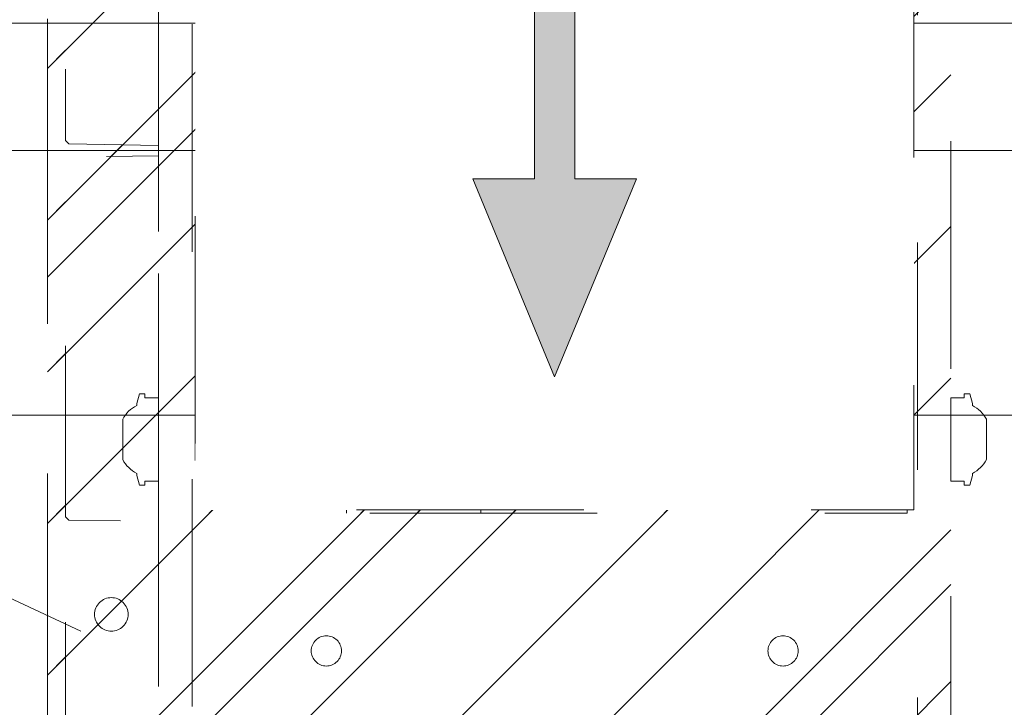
# Model space of a CAD drawing. Header units: inches. Extents: x -471 to -284, y -222 to 20.
# Tile 6 of 54: x -398.65 to -392.88, y 3.54 to 7.57. Entities that reach past the tile are written whole.
import ezdxf

# ---------------------------------------------------------------- set-up
doc = ezdxf.new("R2010")
doc.units = ezdxf.units.IN
doc.header["$LTSCALE"] = 32
doc.header["$MEASUREMENT"] = 0
doc.header["$PDMODE"] = 1
doc.header["$PDSIZE"] = -2
doc.linetypes.add('Dash Style-1', pattern=[0.083328, 0.041656, -0.041672])
for name, color, linetype, lineweight in [('Black', 7, 'Continuous', 18), ('DashLine', 7, 'Dash Style-1', 13), ('DashLineFill', 7, 'Dash Style-1', 13), ('Drawing', 7, 'Continuous', 18), ('Leg_Locator', 7, 'Continuous', 13), ('Metal-DeskStructure', 7, 'Continuous', 13), ('None', 7, 'Continuous', 18), ('SolidLine', 7, 'Continuous', 15)]:
    doc.layers.add(name, color=color, linetype=linetype, lineweight=lineweight)
pattern_1 = [(45, (0, 0), (-1.613, 1.9357), []), (45, (-1.0608, 1.0608), (-0.472346, 0.41676), [])]

# ---------------------------------------------------------------- blocks, each defined once
blk = doc.blocks.new('Group-20')
at = {"layer": 'SolidLine', "flags": 128}
blk.add_lwpolyline([(12.0197, -12.252), (83.9882, -12.252), (83.9882, -25.3228, -0.414214), (83.752, -25.5591), (12.2559, -25.5591, -0.414214), (12.0197, -25.3228), (12.0197, -12.252)], format="xyb", close=True, dxfattribs=at)
blk = doc.blocks.new('Group-21')
at = {"layer": 'None'}
blk.add_blockref('Group-20', (0, 0), dxfattribs=at)
blk = doc.blocks.new('Group-22')
at = {"layer": 'None'}
blk.add_blockref('Group-21', (0, 0), dxfattribs=at)
blk = doc.blocks.new('SL Overhead (2D)')
at = {"layer": 'None'}
blk.add_blockref('Group-22', (0, 0), dxfattribs=at)
at = {"layer": 'Drawing', "color": 0, "flags": 1}
for tag in ['Tag', 'Catalog', 'Option1', 'Option2', 'Option3', 'Option4', 'Option5', 'Option6', 'Option7', 'Option8', 'Option9', 'Option10', 'Option11', 'Option12', 'Custom', 'FinishGroup', 'Discount', 'Item2', 'Item3', 'Item6', 'Item8', 'Item9', 'Item10', 'Item12', 'Item13', 'Item16', 'Item18', 'Item19', 'Item20', 'Item21', 'Item22', 'Item23', 'Item24', 'Item25', 'Item1', 'Item4', 'Item5', 'Item7', 'Item11', 'Item14', 'Item15', 'Item17']:
    blk.add_attdef(tag, (-57.0308, -138.1879), '', height=0.00709, dxfattribs=at)
blk = doc.blocks.new('Group-56')
at = {"layer": 'DashLine'}
blk.add_line((0.1575, -12.0079), (16.3301, -19.5493), dxfattribs=at)
at = {"layer": 'SolidLine', "flags": 128}
blk.add_lwpolyline([(0.1575, -11.2598), (18.002, -11.2598), (18.002, -12.0079), (0.1575, -12.0079)], close=True, dxfattribs=at)
blk = doc.blocks.new('Group-59')
at = {"layer": 'DashLineFill', "linetype": 'Continuous', "lineweight": 13}
h = blk.add_hatch(dxfattribs=at)
h.set_pattern_fill('Steel', color=253, style=0, pattern_type=2)
h.set_pattern_definition(pattern_1)
h.paths.add_polyline_path([(-2.0669, 1.3976), (2.0669, 1.3976), (2.0669, 0.1378), (2.1063, 0.1378), (2.1063, -0.1378), (2.0669, -0.1378), (2.0669, -5.2756), (2.1063, -5.2756), (2.1063, -5.5512), (2.0669, -5.5512), (2.0669, -5.8268), (-2.0669, -5.8268), (-2.0669, -5.5512), (-2.1063, -5.5512), (-2.1063, -5.2756), (-2.0669, -5.2756), (-2.0669, -0.1378), (-2.1063, -0.1378), (-2.1063, 0.1378), (-2.0669, 0.1378)])
at = {"layer": 'DashLineFill', "flags": 128}
blk.add_lwpolyline([(-2.0669, 1.3976), (2.0669, 1.3976), (2.0669, 0.1378), (2.1063, 0.1378), (2.1063, -0.1378), (2.0669, -0.1378), (2.0669, -5.2756), (2.1063, -5.2756), (2.1063, -5.5512), (2.0669, -5.5512), (2.0669, -5.8268), (-2.0669, -5.8268), (-2.0669, -5.5512), (-2.1063, -5.5512), (-2.1063, -5.2756), (-2.0669, -5.2756), (-2.0669, -0.1378), (-2.1063, -0.1378), (-2.1063, 0.1378), (-2.0669, 0.1378)], close=True, dxfattribs=at)
at = {"layer": 'SolidLine', "flags": 128}
blk.add_lwpolyline([(-1.2205, -5.8268), (-1.2205, -5.1826), (-0.4331, -5.1826), (-0.4331, -5.8268)], dxfattribs=at)
at = {"layer": 'SolidLine', "linetype": 'Continuous', "lineweight": 5}
blk.add_point((0, 0), dxfattribs=at)
blk = doc.blocks.new('TL14_upper_leg (2D)')
at = {"layer": 'SolidLine', "flags": 128}
for points in [[(-2.3228, -5.15), (-2.4016, -5.15), (-2.4016, -5.126), (-2.4341, -5.126), (-2.4493, -5.1829), (-2.4493, -5.1945, 0.157975), (-2.5315, -5.2756), (-2.5315, -5.5118, 0.156027), (-2.4493, -5.5928), (-2.4493, -5.6045), (-2.4341, -5.6614), (-2.4016, -5.6614), (-2.4016, -5.6374), (-2.3228, -5.6374)], [(2.3228, -5.15), (2.4016, -5.15), (2.4016, -5.126), (2.4341, -5.126), (2.4493, -5.1829), (2.4493, -5.1945, -0.157975), (2.5315, -5.2756), (2.5315, -5.5118, -0.156027), (2.4493, -5.5928), (2.4493, -5.6045), (2.4341, -5.6614), (2.4016, -5.6614), (2.4016, -5.6374), (2.3228, -5.6374)]]:
    blk.add_lwpolyline(points, format="xyb", close=True, dxfattribs=at)
at = {"layer": 'DashLine', "color": 7}
blk.add_blockref('Group-59', (0, 0), dxfattribs=at)
blk = doc.blocks.new('Group-61')
at = {"layer": 'DashLine'}
for p, q in [((0.0002, -0.9961), (0.0002, -0.7598)), ((-0.1179, -1.1142), (-0.3541, -1.1142)), ((0.1183, -1.1142), (0.3545, -1.1142)), ((0.0002, -1.2323), (0.0002, -1.4685))]:
    blk.add_line(p, q, dxfattribs=at)
at = {"layer": 'DashLine', "flags": 128}
blk.add_lwpolyline([(-0.2557, -1.1142), (-0.2545, -1.0891), (-0.2508, -1.0642), (-0.2447, -1.0399), (-0.2362, -1.0162), (-0.2255, -0.9935), (-0.2126, -0.972), (-0.1976, -0.9518), (-0.1808, -0.9332), (-0.1621, -0.9164), (-0.142, -0.9014), (-0.1204, -0.8885), (-0.0977, -0.8777), (-0.0741, -0.8693), (-0.0497, -0.8632), (-0.0249, -0.8595), (0.0002, -0.8583), (0.0253, -0.8595), (0.0501, -0.8632), (0.0745, -0.8693), (0.0981, -0.8777), (0.1208, -0.8885), (0.1424, -0.9014), (0.1625, -0.9164), (0.1812, -0.9332), (0.198, -0.9518), (0.213, -0.972), (0.2259, -0.9935), (0.2366, -1.0162), (0.2451, -1.0399), (0.2512, -1.0642), (0.2549, -1.0891), (0.2561, -1.1142), (0.2549, -1.1393), (0.2512, -1.1641), (0.2451, -1.1885), (0.2366, -1.2121), (0.2259, -1.2348), (0.213, -1.2563), (0.198, -1.2765), (0.1812, -1.2951), (0.1625, -1.312), (0.1424, -1.327), (0.1208, -1.3399), (0.0981, -1.3506), (0.0745, -1.3591), (0.0501, -1.3652), (0.0253, -1.3688), (0.0002, -1.3701), (-0.0249, -1.3688), (-0.0497, -1.3652), (-0.0741, -1.3591), (-0.0977, -1.3506), (-0.1204, -1.3399), (-0.142, -1.327), (-0.1621, -1.312), (-0.1808, -1.2951), (-0.1976, -1.2765), (-0.2126, -1.2563), (-0.2255, -1.2348), (-0.2362, -1.2121), (-0.2447, -1.1885), (-0.2508, -1.1641), (-0.2545, -1.1393)], close=True, dxfattribs=at)
blk = doc.blocks.new('Group-62')
at = {"layer": 'DashLine'}
for p, q in [((0, 0.1181), (0, 0.3543)), ((-0.1181, 0), (-0.3543, 0)), ((0.1181, 0), (0.3543, 0)), ((0, -0.1181), (0, -0.3543))]:
    blk.add_line(p, q, dxfattribs=at)
at = {"layer": 'DashLine', "flags": 128}
blk.add_lwpolyline([(-0.2559, 0), (-0.2547, 0.0251), (-0.251, 0.0499), (-0.2449, 0.0743), (-0.2364, 0.0979), (-0.2257, 0.1206), (-0.2128, 0.1422), (-0.1978, 0.1623), (-0.181, 0.181), (-0.1623, 0.1978), (-0.1422, 0.2128), (-0.1206, 0.2257), (-0.0979, 0.2364), (-0.0743, 0.2449), (-0.0499, 0.251), (-0.0251, 0.2547), (0, 0.2559), (0.0251, 0.2547), (0.0499, 0.251), (0.0743, 0.2449), (0.0979, 0.2364), (0.1206, 0.2257), (0.1422, 0.2128), (0.1623, 0.1978), (0.181, 0.181), (0.1978, 0.1623), (0.2128, 0.1422), (0.2257, 0.1206), (0.2364, 0.0979), (0.2449, 0.0743), (0.251, 0.0499), (0.2547, 0.0251), (0.2559, 0), (0.2547, -0.0251), (0.251, -0.0499), (0.2449, -0.0743), (0.2364, -0.0979), (0.2257, -0.1206), (0.2128, -0.1422), (0.1978, -0.1623), (0.181, -0.181), (0.1623, -0.1978), (0.1422, -0.2128), (0.1206, -0.2257), (0.0979, -0.2364), (0.0743, -0.2449), (0.0499, -0.251), (0.0251, -0.2547), (0, -0.2559), (-0.0251, -0.2547), (-0.0499, -0.251), (-0.0743, -0.2449), (-0.0979, -0.2364), (-0.1206, -0.2257), (-0.1422, -0.2128), (-0.1623, -0.1978), (-0.181, -0.181), (-0.1978, -0.1623), (-0.2128, -0.1422), (-0.2257, -0.1206), (-0.2364, -0.0979), (-0.2449, -0.0743), (-0.251, -0.0499), (-0.2547, -0.0251)], close=True, dxfattribs=at)
blk = doc.blocks.new('Group-63')
at = {"layer": 'DashLine'}
for p, q in [((-0.0002, 1.2323), (-0.0002, 1.4685)), ((-0.1183, 1.1142), (-0.3545, 1.1142)), ((0.1179, 1.1142), (0.3541, 1.1142)), ((-0.0002, 0.9961), (-0.0002, 0.7598))]:
    blk.add_line(p, q, dxfattribs=at)
at = {"layer": 'DashLine', "flags": 128}
blk.add_lwpolyline([(-0.2561, 1.1142), (-0.2549, 1.1393), (-0.2512, 1.1641), (-0.2451, 1.1885), (-0.2366, 1.2121), (-0.2259, 1.2348), (-0.213, 1.2563), (-0.198, 1.2765), (-0.1812, 1.2951), (-0.1625, 1.312), (-0.1424, 1.327), (-0.1208, 1.3399), (-0.0981, 1.3506), (-0.0745, 1.3591), (-0.0501, 1.3652), (-0.0253, 1.3688), (-0.0002, 1.3701), (0.0249, 1.3688), (0.0497, 1.3652), (0.0741, 1.3591), (0.0977, 1.3506), (0.1204, 1.3399), (0.142, 1.327), (0.1621, 1.312), (0.1808, 1.2951), (0.1976, 1.2765), (0.2126, 1.2563), (0.2255, 1.2348), (0.2362, 1.2121), (0.2447, 1.1885), (0.2508, 1.1641), (0.2545, 1.1393), (0.2557, 1.1142), (0.2545, 1.0891), (0.2508, 1.0642), (0.2447, 1.0399), (0.2362, 1.0162), (0.2255, 0.9935), (0.2126, 0.972), (0.1976, 0.9518), (0.1808, 0.9332), (0.1621, 0.9164), (0.142, 0.9014), (0.1204, 0.8885), (0.0977, 0.8777), (0.0741, 0.8693), (0.0497, 0.8632), (0.0249, 0.8595), (-0.0002, 0.8583), (-0.0253, 0.8595), (-0.0501, 0.8632), (-0.0745, 0.8693), (-0.0981, 0.8777), (-0.1208, 0.8885), (-0.1424, 0.9014), (-0.1625, 0.9164), (-0.1812, 0.9332), (-0.198, 0.9518), (-0.213, 0.972), (-0.2259, 0.9935), (-0.2366, 1.0162), (-0.2451, 1.0399), (-0.2512, 1.0642), (-0.2549, 1.0891)], close=True, dxfattribs=at)
blk = doc.blocks.new('1BRPT9-Bracket (2D)')
at = {"layer": 'DashLineFill', "linetype": 'Continuous', "lineweight": 13}
h = blk.add_hatch(dxfattribs=at)
h.set_pattern_fill('Steel', color=253, style=0, pattern_type=2)
h.set_pattern_definition(pattern_1)
edge = h.paths.add_edge_path()
edge.add_arc((1.6779, -8.4882), 0.252, 270, 360)
edge.add_line((1.9299, -8.4882), (1.9299, -7.4803))
edge.add_line((1.9299, -7.4803), (2.3236, -7.4803))
edge.add_line((2.3236, -7.4803), (2.3236, 7.4611))
edge.add_line((2.3236, 7.4611), (1.9299, 7.4803))
edge.add_line((1.9299, 7.4803), (1.9299, 8.4882))
edge.add_arc((1.6779, 8.4882), 0.252, 360, 450)
edge.add_line((1.6779, 8.7402), (-2.3221, 8.7402))
edge.add_line((-2.3221, 8.7402), (-2.3221, -8.7402))
edge.add_line((-2.3221, -8.7402), (1.6779, -8.7402))
h = blk.add_hatch(dxfattribs=at)
h.set_pattern_fill('Steel', color=253, style=0, pattern_type=2)
h.set_pattern_definition(pattern_1)
h.paths.add_polyline_path([(-1.3378, 0.6004), (-1.3291, 0.6), (-1.3205, 0.5987), (-1.3121, 0.5966), (-1.3039, 0.5937), (-1.2961, 0.5899), (-1.2886, 0.5855), (-1.2816, 0.5803), (-1.2752, 0.5744), (-1.2693, 0.568), (-1.2642, 0.561), (-1.2597, 0.5536), (-1.256, 0.5457), (-1.253, 0.5375), (-1.2509, 0.5291), (-1.2497, 0.5205), (-1.2492, 0.5118), (-1.2497, 0.5031), (-1.2509, 0.4945), (-1.253, 0.4861), (-1.256, 0.4779), (-1.2597, 0.4701), (-1.2642, 0.4626), (-1.2693, 0.4556), (-1.2752, 0.4492), (-1.2816, 0.4433), (-1.2886, 0.4382), (-1.2961, 0.4337), (-1.3039, 0.43), (-1.3121, 0.427), (-1.3205, 0.4249), (-1.3291, 0.4237), (-1.3378, 0.4232), (-1.3465, 0.4237), (-1.3551, 0.4249), (-1.3635, 0.427), (-1.3717, 0.43), (-1.3796, 0.4337), (-1.387, 0.4382), (-1.394, 0.4433), (-1.4005, 0.4492), (-1.4063, 0.4556), (-1.4115, 0.4626), (-1.4159, 0.4701), (-1.4197, 0.4779), (-1.4226, 0.4861), (-1.4247, 0.4945), (-1.426, 0.5031), (-1.4264, 0.5118), (-1.426, 0.5205), (-1.4247, 0.5291), (-1.4226, 0.5375), (-1.4197, 0.5457), (-1.4159, 0.5536), (-1.4115, 0.561), (-1.4063, 0.568), (-1.4005, 0.5744), (-1.394, 0.5803), (-1.387, 0.5855), (-1.3796, 0.5899), (-1.3717, 0.5937), (-1.3635, 0.5966), (-1.3551, 0.5987), (-1.3465, 0.6)])
h = blk.add_hatch(dxfattribs=at)
h.set_pattern_fill('Steel', color=253, style=0, pattern_type=2)
h.set_pattern_definition(pattern_1)
h.paths.add_polyline_path([(1.3393, 0.6004), (1.348, 0.6), (1.3566, 0.5987), (1.3651, 0.5966), (1.3732, 0.5937), (1.3811, 0.5899), (1.3886, 0.5855), (1.3955, 0.5803), (1.402, 0.5744), (1.4078, 0.568), (1.413, 0.561), (1.4175, 0.5536), (1.4212, 0.5457), (1.4241, 0.5375), (1.4262, 0.5291), (1.4275, 0.5205), (1.4279, 0.5118), (1.4275, 0.5031), (1.4262, 0.4945), (1.4241, 0.4861), (1.4212, 0.4779), (1.4175, 0.4701), (1.413, 0.4626), (1.4078, 0.4556), (1.402, 0.4492), (1.3955, 0.4433), (1.3886, 0.4382), (1.3811, 0.4337), (1.3732, 0.43), (1.3651, 0.427), (1.3566, 0.4249), (1.348, 0.4237), (1.3393, 0.4232), (1.3307, 0.4237), (1.3221, 0.4249), (1.3136, 0.427), (1.3054, 0.43), (1.2976, 0.4337), (1.2901, 0.4382), (1.2832, 0.4433), (1.2767, 0.4492), (1.2709, 0.4556), (1.2657, 0.4626), (1.2612, 0.4701), (1.2575, 0.4779), (1.2546, 0.4861), (1.2525, 0.4945), (1.2512, 0.5031), (1.2508, 0.5118), (1.2512, 0.5205), (1.2525, 0.5291), (1.2546, 0.5375), (1.2575, 0.5457), (1.2612, 0.5536), (1.2657, 0.561), (1.2709, 0.568), (1.2767, 0.5744), (1.2832, 0.5803), (1.2901, 0.5855), (1.2976, 0.5899), (1.3054, 0.5937), (1.3136, 0.5966), (1.3221, 0.5987), (1.3307, 0.6)])
h = blk.add_hatch(dxfattribs=at)
h.set_pattern_fill('Steel', color=253, style=0, pattern_type=2)
h.set_pattern_definition(pattern_1)
h.paths.add_polyline_path([(-1.3378, -0.6196), (-1.3465, -0.6191), (-1.3551, -0.6179), (-1.3635, -0.6158), (-1.3717, -0.6128), (-1.3796, -0.6091), (-1.387, -0.6046), (-1.394, -0.5995), (-1.4005, -0.5936), (-1.4063, -0.5872), (-1.4115, -0.5802), (-1.4159, -0.5727), (-1.4197, -0.5649), (-1.4226, -0.5567), (-1.4247, -0.5483), (-1.426, -0.5397), (-1.4264, -0.531), (-1.426, -0.5223), (-1.4247, -0.5137), (-1.4226, -0.5053), (-1.4197, -0.4971), (-1.4159, -0.4892), (-1.4115, -0.4818), (-1.4063, -0.4748), (-1.4005, -0.4684), (-1.394, -0.4625), (-1.387, -0.4573), (-1.3796, -0.4529), (-1.3717, -0.4492), (-1.3635, -0.4462), (-1.3551, -0.4441), (-1.3465, -0.4428), (-1.3378, -0.4424), (-1.3291, -0.4428), (-1.3205, -0.4441), (-1.3121, -0.4462), (-1.3039, -0.4492), (-1.2961, -0.4529), (-1.2886, -0.4573), (-1.2816, -0.4625), (-1.2752, -0.4684), (-1.2693, -0.4748), (-1.2642, -0.4818), (-1.2597, -0.4892), (-1.256, -0.4971), (-1.253, -0.5053), (-1.2509, -0.5137), (-1.2497, -0.5223), (-1.2492, -0.531), (-1.2497, -0.5397), (-1.2509, -0.5483), (-1.253, -0.5567), (-1.256, -0.5649), (-1.2597, -0.5727), (-1.2642, -0.5802), (-1.2693, -0.5872), (-1.2752, -0.5936), (-1.2816, -0.5995), (-1.2886, -0.6046), (-1.2961, -0.6091), (-1.3039, -0.6128), (-1.3121, -0.6158), (-1.3205, -0.6179), (-1.3291, -0.6191)])
h = blk.add_hatch(dxfattribs=at)
h.set_pattern_fill('Steel', color=253, style=0, pattern_type=2)
h.set_pattern_definition(pattern_1)
h.paths.add_polyline_path([(1.3393, -0.6196), (1.3307, -0.6191), (1.3221, -0.6179), (1.3136, -0.6158), (1.3054, -0.6128), (1.2976, -0.6091), (1.2901, -0.6046), (1.2832, -0.5995), (1.2767, -0.5936), (1.2709, -0.5872), (1.2657, -0.5802), (1.2612, -0.5727), (1.2575, -0.5649), (1.2546, -0.5567), (1.2525, -0.5483), (1.2512, -0.5397), (1.2508, -0.531), (1.2512, -0.5223), (1.2525, -0.5137), (1.2546, -0.5053), (1.2575, -0.4971), (1.2612, -0.4892), (1.2657, -0.4818), (1.2709, -0.4748), (1.2767, -0.4684), (1.2832, -0.4625), (1.2901, -0.4573), (1.2976, -0.4529), (1.3054, -0.4492), (1.3136, -0.4462), (1.3221, -0.4441), (1.3307, -0.4428), (1.3393, -0.4424), (1.348, -0.4428), (1.3566, -0.4441), (1.3651, -0.4462), (1.3732, -0.4492), (1.3811, -0.4529), (1.3886, -0.4573), (1.3955, -0.4625), (1.402, -0.4684), (1.4078, -0.4748), (1.413, -0.4818), (1.4175, -0.4892), (1.4212, -0.4971), (1.4241, -0.5053), (1.4262, -0.5137), (1.4275, -0.5223), (1.4279, -0.531), (1.4275, -0.5397), (1.4262, -0.5483), (1.4241, -0.5567), (1.4212, -0.5649), (1.4175, -0.5727), (1.413, -0.5802), (1.4078, -0.5872), (1.402, -0.5936), (1.3955, -0.5995), (1.3886, -0.6046), (1.3811, -0.6091), (1.3732, -0.6128), (1.3651, -0.6158), (1.3566, -0.6179), (1.348, -0.6191)])
h = blk.add_hatch(dxfattribs=at)
h.set_pattern_fill('Steel', color=253, style=0, pattern_type=2)
h.set_pattern_definition(pattern_1)
h.paths.add_polyline_path([(-1.3378, -3.0211), (-1.3465, -3.0207), (-1.3551, -3.0194), (-1.3635, -3.0173), (-1.3717, -3.0144), (-1.3796, -3.0107), (-1.387, -3.0062), (-1.394, -3.001), (-1.4005, -2.9952), (-1.4063, -2.9888), (-1.4115, -2.9818), (-1.4159, -2.9743), (-1.4197, -2.9665), (-1.4226, -2.9583), (-1.4247, -2.9498), (-1.426, -2.9412), (-1.4264, -2.9326), (-1.426, -2.9239), (-1.4247, -2.9153), (-1.4226, -2.9069), (-1.4197, -2.8987), (-1.4159, -2.8908), (-1.4115, -2.8834), (-1.4063, -2.8764), (-1.4005, -2.8699), (-1.394, -2.8641), (-1.387, -2.8589), (-1.3796, -2.8544), (-1.3717, -2.8507), (-1.3635, -2.8478), (-1.3551, -2.8457), (-1.3465, -2.8444), (-1.3378, -2.844), (-1.3291, -2.8444), (-1.3205, -2.8457), (-1.3121, -2.8478), (-1.3039, -2.8507), (-1.2961, -2.8544), (-1.2886, -2.8589), (-1.2816, -2.8641), (-1.2752, -2.8699), (-1.2693, -2.8764), (-1.2642, -2.8834), (-1.2597, -2.8908), (-1.256, -2.8987), (-1.253, -2.9069), (-1.2509, -2.9153), (-1.2497, -2.9239), (-1.2492, -2.9326), (-1.2497, -2.9412), (-1.2509, -2.9498), (-1.253, -2.9583), (-1.256, -2.9665), (-1.2597, -2.9743), (-1.2642, -2.9818), (-1.2693, -2.9888), (-1.2752, -2.9952), (-1.2816, -3.001), (-1.2886, -3.0062), (-1.2961, -3.0107), (-1.3039, -3.0144), (-1.3121, -3.0173), (-1.3205, -3.0194), (-1.3291, -3.0207)])
h = blk.add_hatch(dxfattribs=at)
h.set_pattern_fill('Steel', color=253, style=0, pattern_type=2)
h.set_pattern_definition(pattern_1)
h.paths.add_polyline_path([(1.3393, -3.0211), (1.3307, -3.0207), (1.3221, -3.0194), (1.3136, -3.0173), (1.3054, -3.0144), (1.2976, -3.0107), (1.2901, -3.0062), (1.2832, -3.001), (1.2767, -2.9952), (1.2709, -2.9888), (1.2657, -2.9818), (1.2612, -2.9743), (1.2575, -2.9665), (1.2546, -2.9583), (1.2525, -2.9498), (1.2512, -2.9412), (1.2508, -2.9326), (1.2512, -2.9239), (1.2525, -2.9153), (1.2546, -2.9069), (1.2575, -2.8987), (1.2612, -2.8908), (1.2657, -2.8834), (1.2709, -2.8764), (1.2767, -2.8699), (1.2832, -2.8641), (1.2901, -2.8589), (1.2976, -2.8544), (1.3054, -2.8507), (1.3136, -2.8478), (1.3221, -2.8457), (1.3307, -2.8444), (1.3393, -2.844), (1.348, -2.8444), (1.3566, -2.8457), (1.3651, -2.8478), (1.3732, -2.8507), (1.3811, -2.8544), (1.3886, -2.8589), (1.3955, -2.8641), (1.402, -2.8699), (1.4078, -2.8764), (1.413, -2.8834), (1.4175, -2.8908), (1.4212, -2.8987), (1.4241, -2.9069), (1.4262, -2.9153), (1.4275, -2.9239), (1.4279, -2.9326), (1.4275, -2.9412), (1.4262, -2.9498), (1.4241, -2.9583), (1.4212, -2.9665), (1.4175, -2.9743), (1.413, -2.9818), (1.4078, -2.9888), (1.402, -2.9952), (1.3955, -3.001), (1.3886, -3.0062), (1.3811, -3.0107), (1.3732, -3.0144), (1.3651, -3.0173), (1.3566, -3.0194), (1.348, -3.0207)])
at = {"layer": 'DashLineFill'}
for p, q in [((-2.1252, 8.7402), (-2.1252, -8.7402)), ((2.1268, 7.4611), (2.1268, -7.4803))]:
    blk.add_line(p, q, dxfattribs=at)
at = {"layer": 'DashLineFill', "flags": 128}
blk.add_lwpolyline([(1.6779, -8.7402, 0.414214), (1.9299, -8.4882), (1.9299, -7.4803), (2.3236, -7.4803), (2.3236, 7.4611), (1.9299, 7.4803), (1.9299, 8.4882, 0.414214), (1.6779, 8.7402), (-2.3221, 8.7402), (-2.3221, -8.7402)], format="xyb", close=True, dxfattribs=at)
for points in [[(-1.3378, 0.6004), (-1.3291, 0.6), (-1.3205, 0.5987), (-1.3121, 0.5966), (-1.3039, 0.5937), (-1.2961, 0.5899), (-1.2886, 0.5855), (-1.2816, 0.5803), (-1.2752, 0.5744), (-1.2693, 0.568), (-1.2642, 0.561), (-1.2597, 0.5536), (-1.256, 0.5457), (-1.253, 0.5375), (-1.2509, 0.5291), (-1.2497, 0.5205), (-1.2492, 0.5118), (-1.2497, 0.5031), (-1.2509, 0.4945), (-1.253, 0.4861), (-1.256, 0.4779), (-1.2597, 0.4701), (-1.2642, 0.4626), (-1.2693, 0.4556), (-1.2752, 0.4492), (-1.2816, 0.4433), (-1.2886, 0.4382), (-1.2961, 0.4337), (-1.3039, 0.43), (-1.3121, 0.427), (-1.3205, 0.4249), (-1.3291, 0.4237), (-1.3378, 0.4232), (-1.3465, 0.4237), (-1.3551, 0.4249), (-1.3635, 0.427), (-1.3717, 0.43), (-1.3796, 0.4337), (-1.387, 0.4382), (-1.394, 0.4433), (-1.4005, 0.4492), (-1.4063, 0.4556), (-1.4115, 0.4626), (-1.4159, 0.4701), (-1.4197, 0.4779), (-1.4226, 0.4861), (-1.4247, 0.4945), (-1.426, 0.5031), (-1.4264, 0.5118), (-1.426, 0.5205), (-1.4247, 0.5291), (-1.4226, 0.5375), (-1.4197, 0.5457), (-1.4159, 0.5536), (-1.4115, 0.561), (-1.4063, 0.568), (-1.4005, 0.5744), (-1.394, 0.5803), (-1.387, 0.5855), (-1.3796, 0.5899), (-1.3717, 0.5937), (-1.3635, 0.5966), (-1.3551, 0.5987), (-1.3465, 0.6)], [(1.3393, 0.6004), (1.348, 0.6), (1.3566, 0.5987), (1.3651, 0.5966), (1.3732, 0.5937), (1.3811, 0.5899), (1.3886, 0.5855), (1.3955, 0.5803), (1.402, 0.5744), (1.4078, 0.568), (1.413, 0.561), (1.4175, 0.5536), (1.4212, 0.5457), (1.4241, 0.5375), (1.4262, 0.5291), (1.4275, 0.5205), (1.4279, 0.5118), (1.4275, 0.5031), (1.4262, 0.4945), (1.4241, 0.4861), (1.4212, 0.4779), (1.4175, 0.4701), (1.413, 0.4626), (1.4078, 0.4556), (1.402, 0.4492), (1.3955, 0.4433), (1.3886, 0.4382), (1.3811, 0.4337), (1.3732, 0.43), (1.3651, 0.427), (1.3566, 0.4249), (1.348, 0.4237), (1.3393, 0.4232), (1.3307, 0.4237), (1.3221, 0.4249), (1.3136, 0.427), (1.3054, 0.43), (1.2976, 0.4337), (1.2901, 0.4382), (1.2832, 0.4433), (1.2767, 0.4492), (1.2709, 0.4556), (1.2657, 0.4626), (1.2612, 0.4701), (1.2575, 0.4779), (1.2546, 0.4861), (1.2525, 0.4945), (1.2512, 0.5031), (1.2508, 0.5118), (1.2512, 0.5205), (1.2525, 0.5291), (1.2546, 0.5375), (1.2575, 0.5457), (1.2612, 0.5536), (1.2657, 0.561), (1.2709, 0.568), (1.2767, 0.5744), (1.2832, 0.5803), (1.2901, 0.5855), (1.2976, 0.5899), (1.3054, 0.5937), (1.3136, 0.5966), (1.3221, 0.5987), (1.3307, 0.6)], [(-1.3378, -0.6196), (-1.3465, -0.6191), (-1.3551, -0.6179), (-1.3635, -0.6158), (-1.3717, -0.6128), (-1.3796, -0.6091), (-1.387, -0.6046), (-1.394, -0.5995), (-1.4005, -0.5936), (-1.4063, -0.5872), (-1.4115, -0.5802), (-1.4159, -0.5727), (-1.4197, -0.5649), (-1.4226, -0.5567), (-1.4247, -0.5483), (-1.426, -0.5397), (-1.4264, -0.531), (-1.426, -0.5223), (-1.4247, -0.5137), (-1.4226, -0.5053), (-1.4197, -0.4971), (-1.4159, -0.4892), (-1.4115, -0.4818), (-1.4063, -0.4748), (-1.4005, -0.4684), (-1.394, -0.4625), (-1.387, -0.4573), (-1.3796, -0.4529), (-1.3717, -0.4492), (-1.3635, -0.4462), (-1.3551, -0.4441), (-1.3465, -0.4428), (-1.3378, -0.4424), (-1.3291, -0.4428), (-1.3205, -0.4441), (-1.3121, -0.4462), (-1.3039, -0.4492), (-1.2961, -0.4529), (-1.2886, -0.4573), (-1.2816, -0.4625), (-1.2752, -0.4684), (-1.2693, -0.4748), (-1.2642, -0.4818), (-1.2597, -0.4892), (-1.256, -0.4971), (-1.253, -0.5053), (-1.2509, -0.5137), (-1.2497, -0.5223), (-1.2492, -0.531), (-1.2497, -0.5397), (-1.2509, -0.5483), (-1.253, -0.5567), (-1.256, -0.5649), (-1.2597, -0.5727), (-1.2642, -0.5802), (-1.2693, -0.5872), (-1.2752, -0.5936), (-1.2816, -0.5995), (-1.2886, -0.6046), (-1.2961, -0.6091), (-1.3039, -0.6128), (-1.3121, -0.6158), (-1.3205, -0.6179), (-1.3291, -0.6191)], [(1.3393, -0.6196), (1.3307, -0.6191), (1.3221, -0.6179), (1.3136, -0.6158), (1.3054, -0.6128), (1.2976, -0.6091), (1.2901, -0.6046), (1.2832, -0.5995), (1.2767, -0.5936), (1.2709, -0.5872), (1.2657, -0.5802), (1.2612, -0.5727), (1.2575, -0.5649), (1.2546, -0.5567), (1.2525, -0.5483), (1.2512, -0.5397), (1.2508, -0.531), (1.2512, -0.5223), (1.2525, -0.5137), (1.2546, -0.5053), (1.2575, -0.4971), (1.2612, -0.4892), (1.2657, -0.4818), (1.2709, -0.4748), (1.2767, -0.4684), (1.2832, -0.4625), (1.2901, -0.4573), (1.2976, -0.4529), (1.3054, -0.4492), (1.3136, -0.4462), (1.3221, -0.4441), (1.3307, -0.4428), (1.3393, -0.4424), (1.348, -0.4428), (1.3566, -0.4441), (1.3651, -0.4462), (1.3732, -0.4492), (1.3811, -0.4529), (1.3886, -0.4573), (1.3955, -0.4625), (1.402, -0.4684), (1.4078, -0.4748), (1.413, -0.4818), (1.4175, -0.4892), (1.4212, -0.4971), (1.4241, -0.5053), (1.4262, -0.5137), (1.4275, -0.5223), (1.4279, -0.531), (1.4275, -0.5397), (1.4262, -0.5483), (1.4241, -0.5567), (1.4212, -0.5649), (1.4175, -0.5727), (1.413, -0.5802), (1.4078, -0.5872), (1.402, -0.5936), (1.3955, -0.5995), (1.3886, -0.6046), (1.3811, -0.6091), (1.3732, -0.6128), (1.3651, -0.6158), (1.3566, -0.6179), (1.348, -0.6191)], [(-1.3378, -3.0211), (-1.3465, -3.0207), (-1.3551, -3.0194), (-1.3635, -3.0173), (-1.3717, -3.0144), (-1.3796, -3.0107), (-1.387, -3.0062), (-1.394, -3.001), (-1.4005, -2.9952), (-1.4063, -2.9888), (-1.4115, -2.9818), (-1.4159, -2.9743), (-1.4197, -2.9665), (-1.4226, -2.9583), (-1.4247, -2.9498), (-1.426, -2.9412), (-1.4264, -2.9326), (-1.426, -2.9239), (-1.4247, -2.9153), (-1.4226, -2.9069), (-1.4197, -2.8987), (-1.4159, -2.8908), (-1.4115, -2.8834), (-1.4063, -2.8764), (-1.4005, -2.8699), (-1.394, -2.8641), (-1.387, -2.8589), (-1.3796, -2.8544), (-1.3717, -2.8507), (-1.3635, -2.8478), (-1.3551, -2.8457), (-1.3465, -2.8444), (-1.3378, -2.844), (-1.3291, -2.8444), (-1.3205, -2.8457), (-1.3121, -2.8478), (-1.3039, -2.8507), (-1.2961, -2.8544), (-1.2886, -2.8589), (-1.2816, -2.8641), (-1.2752, -2.8699), (-1.2693, -2.8764), (-1.2642, -2.8834), (-1.2597, -2.8908), (-1.256, -2.8987), (-1.253, -2.9069), (-1.2509, -2.9153), (-1.2497, -2.9239), (-1.2492, -2.9326), (-1.2497, -2.9412), (-1.2509, -2.9498), (-1.253, -2.9583), (-1.256, -2.9665), (-1.2597, -2.9743), (-1.2642, -2.9818), (-1.2693, -2.9888), (-1.2752, -2.9952), (-1.2816, -3.001), (-1.2886, -3.0062), (-1.2961, -3.0107), (-1.3039, -3.0144), (-1.3121, -3.0173), (-1.3205, -3.0194), (-1.3291, -3.0207)], [(1.3393, -3.0211), (1.3307, -3.0207), (1.3221, -3.0194), (1.3136, -3.0173), (1.3054, -3.0144), (1.2976, -3.0107), (1.2901, -3.0062), (1.2832, -3.001), (1.2767, -2.9952), (1.2709, -2.9888), (1.2657, -2.9818), (1.2612, -2.9743), (1.2575, -2.9665), (1.2546, -2.9583), (1.2525, -2.9498), (1.2512, -2.9412), (1.2508, -2.9326), (1.2512, -2.9239), (1.2525, -2.9153), (1.2546, -2.9069), (1.2575, -2.8987), (1.2612, -2.8908), (1.2657, -2.8834), (1.2709, -2.8764), (1.2767, -2.8699), (1.2832, -2.8641), (1.2901, -2.8589), (1.2976, -2.8544), (1.3054, -2.8507), (1.3136, -2.8478), (1.3221, -2.8457), (1.3307, -2.8444), (1.3393, -2.844), (1.348, -2.8444), (1.3566, -2.8457), (1.3651, -2.8478), (1.3732, -2.8507), (1.3811, -2.8544), (1.3886, -2.8589), (1.3955, -2.8641), (1.402, -2.8699), (1.4078, -2.8764), (1.413, -2.8834), (1.4175, -2.8908), (1.4212, -2.8987), (1.4241, -2.9069), (1.4262, -2.9153), (1.4275, -2.9239), (1.4279, -2.9326), (1.4275, -2.9412), (1.4262, -2.9498), (1.4241, -2.9583), (1.4212, -2.9665), (1.4175, -2.9743), (1.413, -2.9818), (1.4078, -2.9888), (1.402, -2.9952), (1.3955, -3.001), (1.3886, -3.0062), (1.3811, -3.0107), (1.3732, -3.0144), (1.3651, -3.0173), (1.3566, -3.0194), (1.348, -3.0207)]]:
    blk.add_lwpolyline(points, close=True, dxfattribs=at)
at = {"layer": 'DashLineFill', "linetype": 'Continuous', "lineweight": 5}
for p in [(0.0002, 0), (0.0002, -1.1142)]:
    blk.add_point(p, dxfattribs=at)
at = {"layer": 'Metal-DeskStructure', "color": 7}
for name in ['Group-63', 'Group-62', 'Group-61']:
    blk.add_blockref(name, (0, 0), dxfattribs=at)
blk = doc.blocks.new('1BRPT8_Cover (2D)')
at = {"layer": 'DashLineFill', "linetype": 'Continuous', "lineweight": 13}
h = blk.add_hatch(dxfattribs=at)
h.set_pattern_fill('Steel', color=253, style=0, pattern_type=2)
h.set_pattern_definition(pattern_1)
h.paths.add_polyline_path([(-1.5945, -8.7638), (-2.3228, -8.7638), (-2.3228, -8.7511), (-2.8261, -8.7423), (-2.8664, -8.7028), (-2.8664, -6.673), (-2.8472, -6.6533), (-2.3228, -6.6441), (-2.3228, -6.5842), (-2.8472, -6.5751), (-2.8664, -6.5554), (-2.8664, -4.4682), (-2.8472, -4.4486), (-2.3228, -4.4394), (-2.3228, -4.3795), (-2.8472, -4.3703), (-2.8664, -4.3507), (-2.8664, -2.2635), (-2.8472, -2.2438), (-2.3228, -2.2347), (-2.3228, -2.1748), (-2.8472, -2.1656), (-2.8664, -2.1459), (-2.8664, -0.0588), (-2.8472, -0.0391), (-2.3228, -0.03), (-2.3228, 0.03), (-2.8472, 0.0391), (-2.8664, 0.0588), (-2.8664, 2.1459), (-2.8472, 2.1656), (-2.3228, 2.1748), (-2.3228, 2.2347), (-2.8472, 2.2438), (-2.8664, 2.2635), (-2.8664, 4.3507), (-2.8472, 4.3703), (-2.3228, 4.3795), (-2.3228, 4.4394), (-2.8472, 4.4486), (-2.8664, 4.4682), (-2.8655, 6.5554), (-2.8472, 6.5751), (-2.3228, 6.5842), (-2.3228, 6.6441), (-2.8472, 6.6533), (-2.8664, 6.673), (-2.8664, 8.7028), (-2.8261, 8.7423), (-1.5945, 8.7638), (-1.5945, 8.8583), (-2.9724, 8.8583), (-2.9724, -8.8583), (-1.5945, -8.8583)])
h = blk.add_hatch(dxfattribs=at)
h.set_pattern_fill('Steel', color=253, style=0, pattern_type=2)
h.set_pattern_definition(pattern_1)
h.paths.add_polyline_path([(-2.3228, 8.8583), (-2.3228, -8.8583), (-2.9724, -8.8583), (-2.9724, 8.8583)])
at = {"layer": 'DashLine', "linetype": 'Continuous', "lineweight": 5}
blk.add_point((0, 0), dxfattribs=at)
at = {"layer": 'DashLineFill', "flags": 128}
for points in [[(-1.5945, -8.7638), (-2.3228, -8.7638), (-2.3228, -8.7511), (-2.8261, -8.7423), (-2.8664, -8.7028), (-2.8664, -6.673), (-2.8472, -6.6533), (-2.3228, -6.6441), (-2.3228, -6.5842), (-2.8472, -6.5751), (-2.8664, -6.5554), (-2.8664, -4.4682), (-2.8472, -4.4486), (-2.3228, -4.4394), (-2.3228, -4.3795), (-2.8472, -4.3703), (-2.8664, -4.3507), (-2.8664, -2.2635), (-2.8472, -2.2438), (-2.3228, -2.2347), (-2.3228, -2.1748), (-2.8472, -2.1656), (-2.8664, -2.1459), (-2.8664, -0.0588), (-2.8472, -0.0391), (-2.3228, -0.03), (-2.3228, 0.03), (-2.8472, 0.0391), (-2.8664, 0.0588), (-2.8664, 2.1459), (-2.8472, 2.1656), (-2.3228, 2.1748), (-2.3228, 2.2347), (-2.8472, 2.2438), (-2.8664, 2.2635), (-2.8664, 4.3507), (-2.8472, 4.3703), (-2.3228, 4.3795), (-2.3228, 4.4394), (-2.8472, 4.4486), (-2.8664, 4.4682), (-2.8655, 6.5554), (-2.8472, 6.5751), (-2.3228, 6.5842), (-2.3228, 6.6441), (-2.8472, 6.6533), (-2.8664, 6.673), (-2.8664, 8.7028), (-2.8261, 8.7423), (-1.5945, 8.7638), (-1.5945, 8.8583), (-2.9724, 8.8583), (-2.9724, -8.8583), (-1.5945, -8.8583)], [(-2.3228, 8.8583), (-2.3228, -8.8583), (-2.9724, -8.8583), (-2.9724, 8.8583)]]:
    blk.add_lwpolyline(points, close=True, dxfattribs=at)
at = {"layer": 'SolidLine', "flags": 128}
blk.add_lwpolyline([(-2.5, -2.7185), (-2.5005, -2.7282), (-2.5019, -2.7377), (-2.5042, -2.7471), (-2.5075, -2.7562), (-2.5116, -2.7649), (-2.5166, -2.7732), (-2.5223, -2.7809), (-2.5288, -2.7881), (-2.536, -2.7946), (-2.5437, -2.8003), (-2.552, -2.8053), (-2.5608, -2.8094), (-2.5699, -2.8127), (-2.5792, -2.815), (-2.5888, -2.8165), (-2.5984, -2.8169), (-2.6081, -2.8165), (-2.6176, -2.815), (-2.627, -2.8127), (-2.6361, -2.8094), (-2.6448, -2.8053), (-2.6531, -2.8003), (-2.6609, -2.7946), (-2.668, -2.7881), (-2.6745, -2.7809), (-2.6803, -2.7732), (-2.6852, -2.7649), (-2.6894, -2.7562), (-2.6926, -2.7471), (-2.695, -2.7377), (-2.6964, -2.7282), (-2.6969, -2.7185), (-2.6964, -2.7089), (-2.695, -2.6993), (-2.6926, -2.6899), (-2.6894, -2.6808), (-2.6852, -2.6721), (-2.6803, -2.6638), (-2.6745, -2.6561), (-2.668, -2.6489), (-2.6609, -2.6424), (-2.6531, -2.6367), (-2.6448, -2.6317), (-2.6361, -2.6276), (-2.627, -2.6243), (-2.6176, -2.622), (-2.6081, -2.6206), (-2.5984, -2.6201), (-2.5888, -2.6206), (-2.5792, -2.622), (-2.5699, -2.6243), (-2.5608, -2.6276), (-2.552, -2.6317), (-2.5437, -2.6367), (-2.536, -2.6424), (-2.5288, -2.6489), (-2.5223, -2.6561), (-2.5166, -2.6638), (-2.5116, -2.6721), (-2.5075, -2.6808), (-2.5042, -2.6899), (-2.5019, -2.6993), (-2.5005, -2.7089)], close=True, dxfattribs=at)
blk = doc.blocks.new('SlateLegLocator-R2')
at = {"color": 255, "linetype": 'Dash Style-1', "lineweight": 5}
blk.add_wipeout([(-2.1063, 1.378), (2.1063, 1.378), (2.1063, -5.8071), (-2.1063, -5.8071)], dxfattribs=at).dxf.layer = 'Black'
at = {"layer": 'Leg_Locator', "linetype": 'Continuous', "lineweight": 0, "true_color": 0xff0000}
h = blk.add_hatch(color=1, dxfattribs=at)
edge = h.paths.add_edge_path()
edge.add_line((0, -5.0276), (-0.4795, -3.8661))
edge.add_line((-0.4795, -3.8661), (-0.1181, -3.8661))
edge.add_line((-0.1181, -3.8661), (-0.1181, -1.3722))
edge.add_arc((0, -0.1575), 1.2205, 264.44656, 275.55344)
edge.add_line((0.1181, -1.3722), (0.1181, -3.8661))
edge.add_line((0.1181, -3.8661), (0.4795, -3.8661))
edge.add_line((0.4795, -3.8661), (0, -5.0276))
at = {"layer": 'Black', "linetype": 'Dash Style-1', "lineweight": 5, "flags": 128}
blk.add_lwpolyline([(-2.1063, 1.378), (2.1063, 1.378), (2.1063, -5.8071), (-2.1063, -5.8071)], close=True, dxfattribs=at)
at = {"layer": 'Leg_Locator', "flags": 128}
blk.add_lwpolyline([(0, -5.0276), (-0.4795, -3.8661), (-0.1181, -3.8661), (-0.1181, -1.3722, 0.048501), (0.1181, -1.3722), (0.1181, -3.8661), (0.4795, -3.8661)], format="xyb", close=True, dxfattribs=at)
blk = doc.blocks.new('Group-83')
at = {"layer": 'None', "color": 7}
for name, p in [('1BRPT8_Cover (2D)', (8.9764, -12.0079)), ('1BRPT9-Bracket (2D)', (8.9764, -12.0079)), ('TL14_upper_leg (2D)', (8.9764, -8.3071))]:
    blk.add_blockref(name, p, dxfattribs=at)
blk.add_blockref('SlateLegLocator-R2', (8.9764, -8.3071), dxfattribs=at)
blk = doc.blocks.new('Group-87')
at = {"layer": 'None'}
blk.add_blockref('Group-56', (0, 0), dxfattribs=at)
blk.add_blockref('Group-83', (0, 0), dxfattribs=at)
blk = doc.blocks.new('SL Credenza Desk (2D)')
at = {"layer": 'None'}
blk.add_blockref('Group-87', (0, 0), dxfattribs=at)
at = {"layer": 'Drawing', "color": 0, "flags": 1}
for tag in ['Tag', 'Catalog', 'Option1', 'Option2', 'Option3', 'Option4', 'Option5', 'Option6', 'Option7', 'Option8', 'Option9', 'Option10', 'Option11', 'Option12', 'Custom', 'FinishGroup', 'Discount', 'Item2', 'Item3', 'Item6', 'Item8', 'Item9', 'Item10', 'Item12', 'Item13', 'Item16', 'Item18', 'Item19', 'Item20', 'Item21', 'Item22', 'Item23', 'Item24', 'Item25', 'Item1', 'Item4', 'Item5', 'Item7', 'Item11', 'Item14', 'Item15', 'Item17']:
    blk.add_attdef(tag, (-44.9915, 3.3081), '', height=0.00709, dxfattribs=at)

msp = doc.modelspace()

# ---------------------------------------------------------------- block references
at = {"layer": 'Drawing'}
msp.add_blockref('SL Overhead (2D)', (-416.5, 30.815), dxfattribs=at)

# ---------------------------------------------------------------- next in the draw order: block references
msp.add_blockref('SL Credenza Desk (2D)', (-404.4902, 18.815), dxfattribs=at)

doc.saveas('drawing.dxf')
